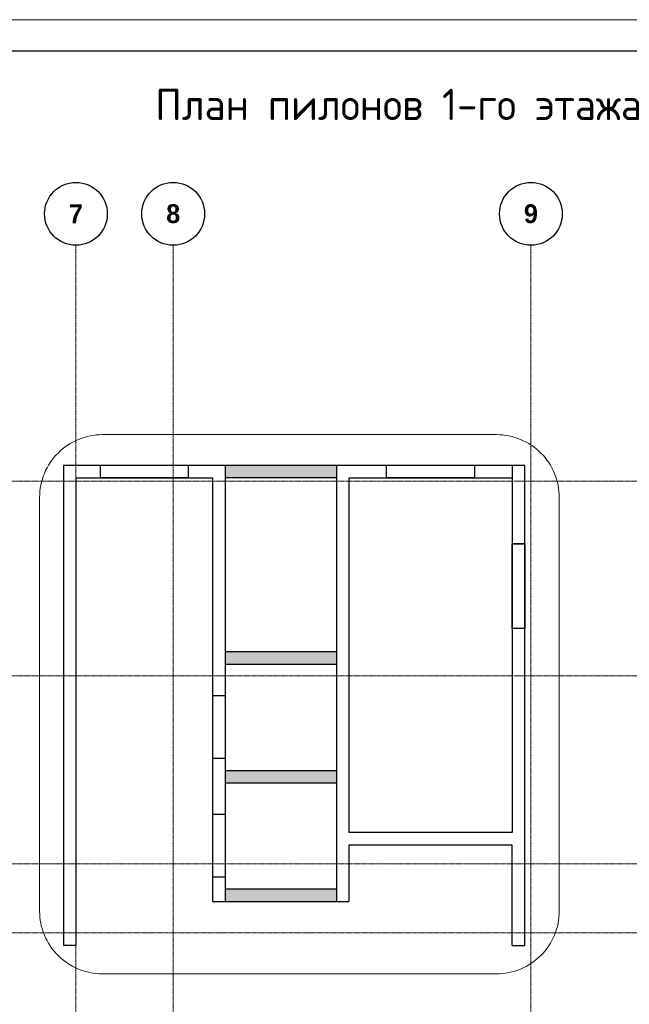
# Model space of a CAD drawing. Header units: millimetres. Extents: x 369815 to 1481759, y -423071 to -27917.
# Tile 144 of 256: x 461509 to 471223, y -113891 to -98203. Entities that reach past the tile are written whole.
import ezdxf

# ---------------------------------------------------------------- set-up
doc = ezdxf.new("R2010")
doc.units = ezdxf.units.MM
doc.linetypes.add('______5', pattern=[1100, 800, -100, 100, -100])
doc.linetypes.add('осевая', pattern=[50.8, 31.75, -6.35, 6.35, -6.35])
for name, color, linetype, lineweight in [('Выноски', 20, 'Continuous', 20), ('Оси', 40, '______5', 18), ('размер', 1, 'Continuous', 25), ('РАЗМЕРЫ', 1, 'Continuous', 9), ('СТЕНЫ', 3, 'Continuous', 30), ('ТОНКИЕ', 7, 'Continuous', 9), ('Узлы', 7, 'Continuous', 0)]:
    doc.layers.add(name, color=color, linetype=linetype, lineweight=lineweight)
doc.layers.add('ТОЛСТЫЕ_ОСНОВНЫЕ', color=6, linetype='Continuous')
doc.styles.add('Century Gothic', font='GOTHIC.TTF')
doc.styles.add('GOST-2.304_Type-B', font='GOST_Common.ttf')
doc.styles.add('ГОСТ', font='GOST_Common.ttf')
pattern_1 = [(0, (-1593.2534, -78806.054), (0, 6.985), [5.08, -1.905]), (90, (-1593.2534, -78806.054), (-6.985, 4e-16), [5.08, -1.905])]

# ---------------------------------------------------------------- blocks, each defined once
blk = doc.blocks.new('NSY101')
at = {"color": 0, "linetype": 'ByBlock', "lineweight": -2}
blk.add_circle((0, 0), 50, dxfattribs=at)
blk = doc.blocks.new('СЛОЖНЫЙ_ОБЪЕКТ_3')
at = {"layer": 'Оси', "color": 16, "linetype": 'Continuous', "lineweight": 25, "transparency": 33554687, "xscale": 9.999999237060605, "yscale": 9.999999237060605, "zscale": 9.999999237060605}
blk.add_blockref('NSY101', (24563, -989), dxfattribs=at)
at = {"layer": 'Оси', "color": 16, "linetype": 'Continuous', "lineweight": 25, "transparency": 33554687, "insert": (24563, -989), "char_height": 300, "width": 385, "attachment_point": 5, "style": 'Century Gothic'}
blk.add_mtext('\\A1;{\\fCentury Gothic|i0|b1;\\H300.000000;\\W1.000000;\\C16;7}\\P', dxfattribs=at)
blk = doc.blocks.new('СЛОЖНЫЙ_ОБЪЕКТ_4')
at = {"layer": 'Оси', "color": 16, "linetype": 'Continuous', "lineweight": 25, "transparency": 33554687, "xscale": 9.999999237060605, "yscale": 9.999999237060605, "zscale": 9.999999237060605}
blk.add_blockref('NSY101', (26113, -989), dxfattribs=at)
at = {"layer": 'Оси', "color": 16, "linetype": 'Continuous', "lineweight": 25, "transparency": 33554687, "insert": (26113, -989), "char_height": 300, "width": 385, "attachment_point": 5, "style": 'Century Gothic'}
blk.add_mtext('\\A1;{\\fCentury Gothic|i0|b1;\\H300.000000;\\W1.000000;\\C16;8}\\P', dxfattribs=at)
blk = doc.blocks.new('СЛОЖНЫЙ_ОБЪЕКТ_16')
at = {"layer": 'Оси', "color": 16, "linetype": 'Continuous', "lineweight": 25, "transparency": 33554687, "xscale": 9.999999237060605, "yscale": 9.999999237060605, "zscale": 9.999999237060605}
blk.add_blockref('NSY101', (31813, -989), dxfattribs=at)
at = {"layer": 'Оси', "color": 16, "linetype": 'Continuous', "lineweight": 25, "transparency": 33554687, "insert": (31813, -989), "char_height": 300, "width": 385, "attachment_point": 5, "style": 'Century Gothic'}
blk.add_mtext('\\A1;{\\fCentury Gothic|i0|b1;\\H300.000000;\\W1.000000;\\C16;9}\\P', dxfattribs=at)
blk = doc.blocks.new('оси2')
at = {"layer": 'Оси', "color": 16, "linetype": 'осевая', "lineweight": 0, "ltscale": 0.5, "transparency": 33554687}
for p, q in [((1003495.5, 5465.4), (1003495.5, -20739.3)), ((1005045.5, 5465.4), (1005045.5, -20739.3)), ((1010745.5, 5465.4), (1010745.5, -20739.3)), ((979200, 1707.1), (1032582.1, 1707.1)), ((979200, -1392.9), (1032582.1, -1392.9)), ((979200, -4392.9), (1032582.1, -4392.9)), ((979200, -5492.9), (1032582.1, -5492.9))]:
    blk.add_line(p, q, dxfattribs=at)
at = {"layer": 'Оси', "color": 16, "linetype": 'Continuous', "lineweight": 25, "transparency": 33554687}
for name in ['СЛОЖНЫЙ_ОБЪЕКТ_3', 'СЛОЖНЫЙ_ОБЪЕКТ_4', 'СЛОЖНЫЙ_ОБЪЕКТ_16']:
    blk.add_blockref(name, (978932, 6954.9), dxfattribs=at)
blk = doc.blocks.new('ramka-bez-shtampa1')
at = {"layer": 'ТОЛСТЫЕ_ОСНОВНЫЕ', "color": 6}
blk.add_lwpolyline([(20, 5), (589, 5), (589, 415), (20, 415)], close=True, dxfattribs=at)
at = {"layer": 'ТОНКИЕ'}
blk.add_lwpolyline([(0, 0), (594, 0), (594, 420), (0, 420)], close=True, dxfattribs=at)

msp = doc.modelspace()

# ---------------------------------------------------------------- hatches: boundary and pattern name
at = {"layer": 'размер', "transparency": 33554648}
h = msp.add_hatch(dxfattribs=at)
h.set_pattern_fill('ANGLE', color=1)
h.set_pattern_definition([(0, (-1593.2534, -78806.208), (0, 6.985), [5.08, -1.905]), (90, (-1593.2534, -78806.208), (-6.985, 4e-16), [5.08, -1.905])])
h.paths.add_polyline_path([(466555.9, -105303.6), (465979.8, -105303.6, 0.0636254), (465937.8, -105503.6), (466555.9, -105503.6)])
h.paths.add_polyline_path([(465979.8, -105303.6), (465484.4, -105303.6, -0.0586788), (465506.4, -105490.9, -0.0039429), (465506.3, -105503.6), (465937.8, -105503.6, -0.0636254)])
h.paths.add_polyline_path([(465484.4, -105303.6), (464786, -105303.6), (464786, -105503.6), (465506.3, -105503.6, 0.0039429), (465506.4, -105490.9, 0.0586788)])
h = msp.add_hatch(dxfattribs=at)
h.set_pattern_fill('ANGLE', color=1)
h.set_pattern_definition(pattern_1)
h.paths.add_polyline_path([(466204, -108273.5), (465111.3, -108273.5, -0.0730536), (465129.9, -108399.9, -0.0420999), (465123.7, -108473.5), (466200.3, -108473.5, -0.0527689), (466190.5, -108381.5, -0.0621567)])
h.paths.add_polyline_path([(466555.9, -108273.5), (466204, -108273.5, 0.0621567), (466190.5, -108381.5, 0.0527689), (466200.3, -108473.5), (466555.9, -108473.5)])
h.paths.add_polyline_path([(465111.3, -108273.5), (464786, -108273.5), (464786, -108473.5), (465123.7, -108473.5, 0.0420999), (465129.9, -108399.9, 0.0730536)])
h = msp.add_hatch(dxfattribs=at)
h.set_pattern_fill('ANGLE', color=1)
h.set_pattern_definition([(0, (-1593.2534, -78807.0756), (0, 6.985), [5.08, -1.905]), (90, (-1593.2534, -78807.0756), (-6.985, 4e-16), [5.08, -1.905])])
h.paths.add_polyline_path([(466555.9, -110164.5), (466203.3, -110164.5, 0.0317132), (466199.7, -110220.1, 0.0839048), (466224.2, -110364.5), (466555.9, -110364.5)])
h.paths.add_polyline_path([(466199.7, -110220.1, -0.0317132), (466203.3, -110164.5), (465173.6, -110164.5, -0.0719225), (465191.6, -110289, -0.0431961), (465185.1, -110364.5), (466224.2, -110364.5, -0.0839048)])
h.paths.add_polyline_path([(465173.6, -110164.5), (464786, -110164.5), (464786, -110364.5), (465185.1, -110364.5, 0.0431961), (465191.6, -110289, 0.0719225)])
h = msp.add_hatch(dxfattribs=at)
h.set_pattern_fill('ANGLE', color=1)
h.set_pattern_definition(pattern_1)
h.paths.add_polyline_path([(465108.7, -112115.4, 0.0353539), (465104.3, -112053.5), (464786, -112053.5), (464786, -112253.5), (465086.4, -112253.5, 0.0800733)])
h.paths.add_polyline_path([(466199.7, -112115.4, -0.0353787), (466204.1, -112053.5), (465104.3, -112053.5, -0.0353539), (465108.7, -112115.4, -0.0800733), (465086.4, -112253.5), (466222, -112253.5, -0.0800473)])
h.paths.add_polyline_path([(466555.9, -112053.5), (466204.1, -112053.5, 0.0353787), (466199.7, -112115.4, 0.0800473), (466222, -112253.5), (466555.9, -112253.5)])

# ---------------------------------------------------------------- linework, layer by layer
at = {"layer": 'РАЗМЕРЫ', "color": 1, "elevation": 560}
msp.add_lwpolyline([(462827.1, -104814.6), (469107.2, -104814.6, -0.4142136), (470107.2, -105814.6), (470107.2, -112405, -0.4142136), (469107.2, -113405), (462827.1, -113405, -0.4142136), (461827.1, -112405), (461827.1, -105814.6, -0.4142136)], format="xyb", close=True, dxfattribs=at)
at = {"layer": 'СТЕНЫ', "linetype": 'Continuous', "transparency": 33554687}
for p, q in [((464785.9, -105304.7, 360), (464785.9, -112254.7, 360)), ((466555.9, -105304.7, 360), (466555.9, -112254.7, 360)), ((469355.9, -105304.7, 360), (469355.9, -111154.7, 360)), ((462205.9, -105554.7, 360), (462205.9, -112954.7, 360)), ((462405.9, -105504.7, 360), (462405.9, -112954.7, 360)), ((462405.9, -105504.7, 360), (464585.9, -105504.7, 360)), ((464585.9, -112254.7, 360), (464585.9, -105504.7, 360)), ((466555.9, -105504.7, 360), (464785.9, -105504.7, 360)), ((466755.9, -105504.7, 360), (469355.9, -105504.7, 360)), ((466755.9, -105504.7, 360), (466755.9, -111154.7, 360)), ((469555.9, -112954.7, 360), (469555.9, -105554.7, 360)), ((469555.9, -106554.7, 360), (469355.9, -106554.7, 360)), ((466555.9, -108274.7, 360), (464785.9, -108274.7, 360)), ((466555.9, -108474.7, 360), (464785.9, -108474.7, 360)), ((464785.9, -110164.7, 360), (466555.9, -110164.7, 360)), ((464785.9, -110364.7, 360), (466555.9, -110364.7, 360)), ((469355.9, -111154.7, 360), (466755.9, -111154.7, 360)), ((469355.9, -111354.7, 360), (466755.9, -111354.7, 360)), ((466755.9, -111354.7, 360), (466755.9, -112254.7, 360)), ((469355.9, -112954.7, 360), (469355.9, -111354.7, 360)), ((466555.9, -112054.7, 360), (464785.9, -112054.7, 360)), ((464585.9, -112254.7, 360), (466755.9, -112254.7, 360))]:
    msp.add_line(p, q, dxfattribs=at)
for points, elevation in [([(469555.9, -105554.7), (469556, -105304.7), (462206, -105304.7), (462206, -105554.7)], 360), ([(464585.9, -108969.7), (464785.9, -108969.7)], 560), ([(464585.9, -109969.7), (464785.9, -109969.7)], 560), ([(464585.9, -110860.1), (464785.9, -110860.1)], 560), ([(464585.9, -111860.1), (464785.9, -111860.1)], 360), ([(462405.9, -112954.7), (462205.9, -112954.7)], 360), ([(469355.9, -112954.7), (469555.9, -112954.7)], 360)]:
    msp.add_lwpolyline(points, dxfattribs=dict(at, elevation=elevation))
for points in [[(462796, -105301.7), (464195.8, -105301.7), (464195.8, -105504.7), (462796, -105504.7)], [(467356.3, -105301.7), (468756, -105301.7), (468756, -105504.7), (467356.3, -105504.7)]]:
    msp.add_lwpolyline(points, close=True, dxfattribs=at)
at = {"layer": 'СТЕНЫ', "linetype": 'Continuous', "transparency": 33554687, "elevation": 360}
msp.add_lwpolyline([(469355.9, -106554.7), (469556, -106554.7), (469556, -107904.7), (469355.9, -107904.7)], close=True, dxfattribs=at)

# ---------------------------------------------------------------- block references
at = {"xscale": 100, "yscale": 100, "zscale": 100}
msp.add_blockref('ramka-bez-shtampa1', (433982.1, -140202.7, 3100), dxfattribs=at)
at = {"layer": 'РАЗМЕРЫ'}
msp.add_blockref('оси2', (-541089.5, -107261.8), dxfattribs=at)

# ---------------------------------------------------------------- texts
at = {"layer": 'Выноски'}
note = msp.add_mtext_static_columns([''] * 2, width=18679.731, gutter_width=20.2, height=0, dxfattribs=dict(at, insert=(393294.8, -99507.3), char_height=250, attachment_point=1, style='ГОСТ'))
for column, words in zip([note] + note.columns.linked_columns, ['\\pi1500;{\\H2x;Общие указания:}\\P1.^IРабочая документация разработана в соответствии с заданием на проектирование, требованиями {\\H3x; }действующих технических регламентов, стандартов, сводов правил и других документов, содержащих установленные {\\H1.16667x; }требования.{\\H1.77778x; }\\P2.^IРабочая документация выполнена в соответствии со следующими нормативными и техническими {\\H1.57407x; }документами:{\\H1.64198x; }\\P-^IСП 20.13330.2016 "Нагрузки и воздействия";{\\H1.61934x; }\\P-^IСП 63.13330.2018 "Бетонные и железобетонные конструкции. Основные положения";{\\H1.62689x; }\\P-^IСП 70.13330.2012 "Несущие и ограждающие конструкции".{\\H1.62437x; }\\P4.^IЗа относительную отметку 0,000 принята отметка чистого пола первого этажа, соответствующая {\\H1.62521x; }абсолютной отметке 648,00 в Балтийской системе высот.{\\H1.62493x; }\\P{\\fISOCPEUR|b0|i0|c204|p34;5.^IПеречень видов работ, для которых необходимо составлять акты освидетельствования скрытых \\H1.62502x; \\H0.61538x;работ:\\H1.62499x; \\H0.61539x;\\P-^Iсоответствие арматуры (длина, диаметры, распределение по площади элементов, количество и т.д.), \\H1.725x; \\H0.57971x;закладных деталей рабочим чертежам;\\H1.67917x; \\H0.59553x;\\P-^Iустройство и армирование монолитных стен;\\H1.60694x; \\H0.6223x;\\P-^Iосвидетельствование опалубки перед бетонированием;\\H1.63102x; \\H0.61311x;\\P-^Iотбор контрольных проб бетона;\\H1.62299x; \\H0.61615x;\\P-^Iсоответствие законченных железобетонных конструкций проекту с отображением качества работ;\\H1.62567x; \\H0.61513x;\\P-^Iустройство монолитных конструкций, выполняемых в зимнее время;\\H1.62478x; \\H0.61547x;\\P\\fISOCPEUR|b0|i0|c0|p34;6.^I\\fISOCPEUR|b0|i0|c204|p34;Запрещается выполнение последующих работ при отсутствии актов освидетельствования \\H1.62507x; \\H0.61536x;предшествующих скрытых работ во всех случаях.\\H1.62498x; \\H0.61539x;\\P\\fISOCPEUR|b0|i0|c0|p34;7.^I\\fISOCPEUR|b0|i0|c204|p34;Арматура класса А240 и А500С по ГОСТ 34028-2016, материал монолитных конструкций - бетон \\H1.62501x; \\H0.61538x;тяжелый класса В25 по ГОСТ 26633-2015.\\H1.625x; \\H0.61539x;\\P\\fISOCPEUR|b0|i0|c0|p34;8.^I\\fISOCPEUR|b0|i0|c204|p34;Работы по бетонированию монолитных конструкций вести в соответствии со СП 70.13330.2012 \\H1.625x; \\H0.61538x;"Несущие и ограждающие конструкции".\\H1.625x; \\H0.61538x;\\P\\fISOCPEUR|b0|i0|c0|p34;9.^I\\fISOCPEUR|b0|i0|c204|p34;Все строительно-монтажные работы необходимо выполнять в соответствии со СНиП 12-03-2001 \\H1.625x; \\H0.61538x;"Безопасность труда в строительстве. Часть 1. Общие требования.", Безопасность труда в строительстве. Часть \\H1.625x; \\H0.61538x;2. Строительное производство". Строительство здания должно производиться в соответствии с проектом \\H1.625x; \\H0.61538x;производства работ (ППР).\\H1.725x; \\H0.57971x;\\P\\fISOCPEUR|b0|i0|c0|p34;10.^I\\fISOCPEUR|b0|i0|c204|p34;При отсутствии ППР производство строительно-монтажных работ запрещается.\\H1.67917x; \\H0.59553x;\\P\\fISOCPEUR|b0|i0|c0|p34;11.^I\\fISOCPEUR|b0|i0|c204|p34;Бетон следует укладывать в бетонные конструкции горизонтальными слоями одинаковой толщины без \\H1.60694x; \\H0.6223x;разрывов, с последовательным направлением укладки в одну сторону во всех слоях.\\H1.63102x; \\H0.61311x;\\P\\fISOCPEUR|b0|i0|c0|p34;12.^I\\fISOCPEUR|b0|i0|c204|p34;В начальный период твердения бетон необходимо защищать от попадания атмосферных осадков или \\H1.62299x; \\H0.61615x;потерь влаги.\\H1.62567x; \\H0.61513x;\\P\\fISOCPEUR|b0|i0|c0|p34;13.^I\\fISOCPEUR|b0|i0|c204|p34;Уход за свежеуложенным бетоном начинать сразу после укладки бетонной смеси и осуществлять до \\H1.62478x; \\H0.61547x;достижения прочности бетона не менее 70% от проектной.\\H1.62507x; \\H0.61536x;\\P\\fISOCPEUR|b0|i0|c0|p34;14.^I\\fISOCPEUR|b0|i0|c204|p34;Проект рассчитан на производство работ в период положительных температур. В случае выполнения \\H1.62498x; \\H0.61539x;работ при отрицательных температурах необходимо выполнять требования СНиП часть 3 по производству работ \\H1.62501x; \\H0.61538x;и ППР.\\H1.625x; \\H0.61539x;\\P\\fISOCPEUR|b0|i0|c0|p34;15.^I\\fISOCPEUR|b0|i0|c204|p34;При минимальной температуре воздуха до минус 15°С допускается:\\H1.625x; \\H0.61538x;\\P-^Iвыдерживание бетона в конструкции методом термоса, при предварительном разогреве бетонной \\H1.625x; \\H0.61538x;смеси, \\H1.625x; \\H0.61538x;\\P-^Iфорсированный электроразогрев бетона в конструкции с повторным уплотнением.\\H1.625x; \\H0.61538x;\\PПри минимальной температуре воздуха до минус 25°С допускается:\\H1.625x; \\H0.61538x;\\P-^Iобогрев бетона в греющей опалубке с помощью низкотемпературных электронагревателей,\\H1.625x; \\H0.61538x;\\P-^Iэлектродный сквозной прогреб бетона,\\H1.625x; \\H0.61538x;\\P-^Iэлектрообогрев с помощью греющего провода.\\H1.625x; \\H0.61538x;\\P}16.^IЗаполнителем для бетона служит щебень твердых пород, наибольшая фракция щебня не должна превышать {\\H1.625x; }40мм.{\\H1.625x; }\\P17.^IВ процессе бетонирования обеспечить соблюдение защитных слоев и мест положения рабочей арматуры {\\H1.625x; }согласно проекту. Величина защитного слоя продольной рабочей арматуры у боковых граней стен монолитных {\\H1.625x; }участков должны быть не менее 20мм и не менее диаметра продольной рабочей арматуры конструкции, величина {\\H1.625x; }защитного слоя поперечной арматуры - не менее 10мм. {\\H1.625x; }\\P\\pi0;             18.Крестовые соединения стержней продольной и поперечной арматуры, соединение стержней продольной {\\H1.625x; }арматуры по длине выполнить вязкой отожженой проволокой диаметром 2,0-3,0мм.{\\H1.625x; }\\P\\pi1500;{\\H1.625x; }', '']):
    column.text = words
at = {"layer": 'Узлы', "color": 80, "linetype": 'Continuous', "lineweight": 0, "style": 'GOST-2.304_Type-B'}
msp.add_text('План пилонов 1-го этажа', height=500, dxfattribs=at).set_placement((463670.2, -99803.1, 560))

doc.saveas('drawing.dxf')
